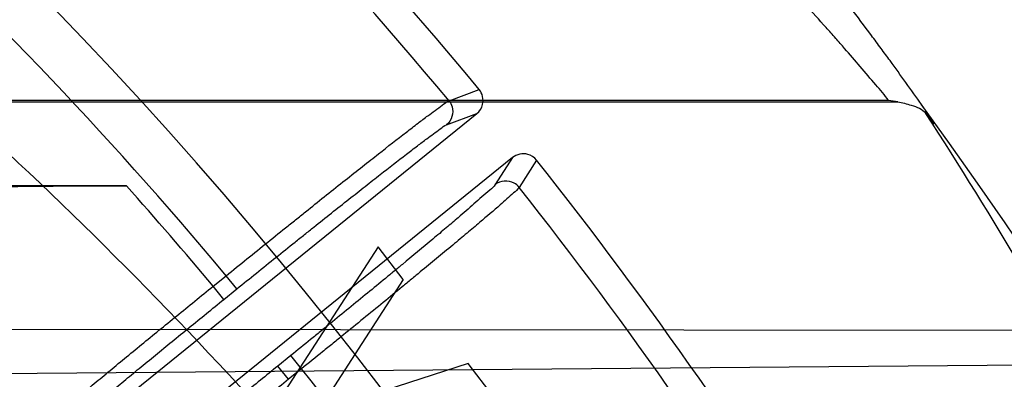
# Model space of a CAD drawing. Header units: millimetres. Extents: x 0 to 297, y 0 to 210.
# Tile 104 of 256: x 147.7667 to 147.8535, y 93.1004 to 93.1321. Entities that reach past the tile are written whole.
import ezdxf

# ---------------------------------------------------------------- set-up
doc = ezdxf.new("R2010")
doc.units = ezdxf.units.MM
doc.header["$LTSCALE"] = 16.335
doc.layers.get('0').update_dxf_attribs({"linetype": 'CONTINUOUS'})
for name, color, linetype in [('01_GLOBAL', 7, 'CONTINUOUS'), ('INTFCLR_1', 7, 'CONTINUOUS'), ('INTFCLR_144815', 7, 'CONTINUOUS')]:
    doc.layers.add(name, color=color, linetype=linetype)

msp = doc.modelspace()

# ---------------------------------------------------------------- linework, layer by layer
at = {"color": 7, "linetype": 'Continuous'}
msp.add_circle((148.2308034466, 92.1164639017), 1.9, dxfattribs=at)
at = {"color": 9, "linetype": 'Continuous'}
msp.add_arc((148.2308034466, 92.1164639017), 1.8756493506, 92.9674534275, 177.0325465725, dxfattribs=at)
at = {"layer": '01_GLOBAL', "color": 7, "linetype": 'Continuous'}
msp.add_circle((148.2308034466, 92.1164639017), 1.925, dxfattribs=at)
at = {"layer": 'INTFCLR_1', "color": 6, "linetype": 'Continuous'}
for radius in [0.3017258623, 0.2867456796]:
    msp.add_arc((147.5056636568, 92.8766036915), radius, 270, 90.00000002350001, dxfattribs=at)
at = {"layer": 'INTFCLR_144815', "color": 9, "linetype": 'Continuous'}
for p, q in [((147.8045380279, 93.1249497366), (147.8072017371, 93.1259497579)), ((147.8432801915, 93.1249774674), (147.7229200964, 93.1249774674)), ((147.8043297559, 93.12282686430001), (147.806988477, 93.1238286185)), ((147.8101350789, 93.1199428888), (147.8086024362, 93.1175505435)), ((147.8122542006, 93.1197104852), (147.8107222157, 93.1173129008)), ((147.7837445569, 93.1085873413), (147.7848976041, 93.10952106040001)), ((147.7858414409, 93.108355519), (147.7848976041, 93.10952106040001)), ((147.7846883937, 93.1074217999), (147.7837445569, 93.1085873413)), ((147.7846883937, 93.1074217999), (147.7858414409, 93.108355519)), ((147.7469495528, 93.104807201), (147.87979146, 93.1047043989)), ((147.7906033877, 93.1024750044), (147.7894503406, 93.1015412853)), ((147.7915472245, 93.10130946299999), (147.7906033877, 93.1024750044)), ((147.8881147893, 93.101882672), (147.7541159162, 93.1007678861)), ((147.7903941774, 93.10037574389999), (147.7894503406, 93.1015412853)), ((147.7915472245, 93.10130946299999), (147.7903941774, 93.10037574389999))]:
    msp.add_line(p, q, dxfattribs=at)
at = {"layer": 'INTFCLR_144815', "color": 6, "linetype": 'Continuous'}
for p, q in [((147.722975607, 93.1248555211), (147.8440893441, 93.1248555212)), ((147.8440894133, 93.12485544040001), (147.8432802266, 93.1249774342)), ((147.76518203, 93.08997442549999), (147.8069884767, 93.1238286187)), ((147.8101350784, 93.1199428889), (147.7683286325, 93.0860886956)), ((147.7760989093, 93.1174567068), (147.7507665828, 93.1174567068)), ((147.7982893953, 93.1120664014), (147.7876265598, 93.09557499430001)), ((147.8005006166, 93.1091947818), (147.7982893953, 93.1120664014)), ((147.8005006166, 93.1091947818), (147.7929245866, 93.0974819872)), ((147.8062215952, 93.1017671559), (147.7929245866, 93.0974819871)), ((147.8084328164, 93.09889553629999), (147.8062215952, 93.1017671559))]:
    msp.add_line(p, q, dxfattribs=at)
for radius in [0.3190566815, 0.3040475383]:
    msp.add_circle((147.5056636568, 92.8766036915), radius, dxfattribs=at)
for radius, start, end in [(0.4398395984, 313.9937911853, 154.5150993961), (0.391278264, 39.5878227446, 53.41217725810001), (0.2978344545, 25.6072723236, 64.3927276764), (0.391278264, 24.36608327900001, 38.4121773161), (0.3391361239, 316.9838592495, 43.0161407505)]:
    msp.add_arc((147.5056636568, 92.8766036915), radius, start, end, dxfattribs=at)
at = {"layer": 'INTFCLR_144815', "color": 9, "linetype": 'Continuous'}
for centre, radius, start, end in [((147.5048634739, 92.8489101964), 0.4606474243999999, 33.25492360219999, 48.17648278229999), ((147.5056654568, 92.8766045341), 0.3681088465, 16.8926739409, 54.09645665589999), ((147.5056636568, 92.8766036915), 0.3885893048, 39.7244769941, 47.61905441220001), ((147.5047363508, 92.86363814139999), 0.4458466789, 32.7308374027, 39.9894278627), ((147.5056636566, 92.8766036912), 0.3636235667, 39.83249369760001, 47.61905440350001), ((147.5032587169, 92.8397254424), 0.3841922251, 41.6203156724, 47.9152908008), ((147.5056636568, 92.8766036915), 0.4212676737, 323.9261481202, 36.0738518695), ((147.5056636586, 92.8766036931), 0.3621400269, 39.8359042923, 41.68865896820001), ((147.5056636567, 92.87660369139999), 0.3885893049, 24.5006713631, 38.2755229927), ((147.5056636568, 92.87660369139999), 0.3298406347, 314.0862202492, 45.9137797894), ((147.5034586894, 92.82990196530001), 0.3740355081, 43.1339494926, 48.0227414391), ((147.5056636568, 92.8766036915), 0.3198467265, 314.0319604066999, 45.9680396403), ((147.5056636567, 92.87660369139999), 0.3636235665, 24.6002115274, 38.16750630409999)]:
    msp.add_arc(centre, radius, start, end, dxfattribs=at)
at = {"layer": 'INTFCLR_144815', "color": 6, "linetype": 'Continuous'}
msp.add_ellipse((147.5056636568, 92.9023492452), major_axis=(0, 0.407109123), ratio=0.9979983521, start_param=-1.0764691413, end_param=-0.9955506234, dxfattribs=at)
at = {"layer": 'INTFCLR_144815', "color": 9, "linetype": 'Continuous'}
for points, knots in [([(147.8462062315, 93.12459097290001), (147.8457459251, 93.12525025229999), (147.8448196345, 93.1265539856), (147.8436190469, 93.1282109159), (147.8426015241, 93.1295968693), (147.8414427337, 93.1311610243), (147.839878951, 93.13324244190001), (147.838234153, 93.1353914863), (147.8368391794, 93.1371885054), (147.8353705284, 93.1390622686), (147.8326813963, 93.1424431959), (147.8299075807, 93.14582849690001), (147.8274534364, 93.1487507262), (147.8257710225, 93.15073399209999), (147.8244963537, 93.1522141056), (147.8236405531, 93.1531979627)], [0, 0, 0, 0, 0.06617718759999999, 0.1316215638, 0.1684040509, 0.2076850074, 0.2918340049, 0.3826680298, 0.4304125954, 0.4790646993, 0.5786083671, 0.7859528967, 0.839238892, 0.8926788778, 1, 1, 1, 1]), ([(147.8432802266, 93.1249774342), (147.8429469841, 93.1254666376), (147.8416155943, 93.12697258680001), (147.8400790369, 93.1288104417), (147.8386030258, 93.1304821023), (147.8374573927, 93.1317703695), (147.8359121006, 93.1334858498), (147.8342872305, 93.1352545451), (147.832909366, 93.13673380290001), (147.8314576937, 93.13827757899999), (147.8287967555, 93.14106534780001), (147.8260573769, 93.1438522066), (147.8236350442, 93.1462548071), (147.8219720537, 93.1478888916), (147.82071433, 93.14910844), (147.8198682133, 93.1499165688)], [0, 0, 0, 0, 0.05188380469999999, 0.1756283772, 0.2102729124, 0.2473191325, 0.3267472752, 0.4126447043, 0.4578394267, 0.5039431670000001, 0.5983901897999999, 0.7956388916, 0.8464446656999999, 0.8974424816, 1, 1, 1, 1]), ([(147.7848976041, 93.10952106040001), (147.7861172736, 93.1105104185), (147.7879344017, 93.1119798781), (147.790049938, 93.11368220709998), (147.7912336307, 93.11463222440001), (147.7929130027, 93.1159775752), (147.7948044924, 93.1174859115), (147.796649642, 93.11894761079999), (147.797628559, 93.1197200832), (147.7989140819, 93.1207313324), (147.8003004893, 93.1218168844), (147.801752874, 93.1229321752), (147.802801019, 93.1237392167), (147.8037159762, 93.12437873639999), (147.8043186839, 93.1248627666), (147.8045380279, 93.1249497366)], [0, 0, 0, 0, 0.1886030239, 0.2806470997, 0.3260987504, 0.3708767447, 0.5390620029, 0.6166316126, 0.6535697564, 0.6888152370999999, 0.8130592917, 0.8649830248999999, 0.9088242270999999, 0.9716634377, 1, 1, 1, 1]), ([(147.8045380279, 93.1249497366), (147.8046634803, 93.1247984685), (147.8050472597, 93.1241283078), (147.8047637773, 93.1231789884), (147.8043297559, 93.12282686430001)], [0, 0, 0, 0, 0.2601482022, 1, 1, 1, 1]), ([(147.8465683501, 93.12383328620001), (147.8468077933, 93.1235211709), (147.8479578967, 93.1220403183), (147.8465558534, 93.1240865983), (147.8461569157, 93.1246577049)], [0, 0, 0, 0, 0.3608917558, 1, 1, 1, 1]), ([(147.7858414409, 93.108355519), (147.7869887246, 93.1092845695), (147.7886981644, 93.110664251), (147.7906885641, 93.11226227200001), (147.7918023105, 93.1131539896), (147.7933825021, 93.1144167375), (147.7951623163, 93.11583240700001), (147.7968989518, 93.1172037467), (147.7978203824, 93.1179283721), (147.7990304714, 93.11887692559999), (147.8003358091, 93.1198948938), (147.8017035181, 93.1209401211), (147.8026907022, 93.12169688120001), (147.8035532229, 93.1222937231), (147.8041220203, 93.12274856), (147.8043297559, 93.12282686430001)], [0, 0, 0, 0, 0.188591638, 0.2806298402, 0.3260795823, 0.3708551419, 0.5390330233, 0.616599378, 0.6535363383, 0.6887817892, 0.8130239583, 0.8649486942, 0.9087902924, 0.9716394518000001, 1, 1, 1, 1]), ([(147.8086024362, 93.1175505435), (147.8084841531, 93.11736597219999), (147.8073462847, 93.1164180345), (147.8059507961, 93.115134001), (147.8044547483, 93.11387856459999), (147.8037078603, 93.11324883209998), (147.8024206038, 93.11216935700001), (147.8010785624, 93.11105250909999), (147.7996832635, 93.10989791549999), (147.7986633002, 93.10905580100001), (147.7967908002, 93.1075147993), (147.7948823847, 93.1059534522), (147.7932066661, 93.1045882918), (147.7920525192, 93.1036496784), (147.7911839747, 93.1029451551), (147.7906033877, 93.1024750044)], [0, 0, 0, 0, 0.0280051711, 0.1859386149, 0.2448718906, 0.2771027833, 0.3107757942, 0.4594723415, 0.5001568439, 0.5421363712, 0.6284435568, 0.8099563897, 0.8571310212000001, 0.9045617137, 1, 1, 1, 1]), ([(147.8107222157, 93.1173129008), (147.8106003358, 93.1174670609), (147.8100246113, 93.1179817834), (147.8090371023, 93.1179018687), (147.8086024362, 93.1175505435)], [0, 0, 0, 0, 0.2601481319, 1, 1, 1, 1]), ([(147.8107222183, 93.1173128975), (147.8105931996, 93.11711888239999), (147.8099974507, 93.11663086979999), (147.8088701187, 93.1155844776), (147.8074817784, 93.1144221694), (147.8062989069, 93.1134209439), (147.8055020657, 93.1127532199), (147.8041310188, 93.1116071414), (147.8027012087, 93.1104215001), (147.8012151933, 93.109195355), (147.8001289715, 93.10830095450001), (147.7981349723, 93.10666409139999), (147.7961028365, 93.1050054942), (147.794318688, 93.1035550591), (147.7930899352, 93.1025577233), (147.7921652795, 93.1018090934), (147.7915472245, 93.10130946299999)], [0, 0, 0, 0, 0.0279811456, 0.09086049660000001, 0.1859092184, 0.2448412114, 0.2770726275, 0.3107474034, 0.4594473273, 0.5001328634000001, 0.5421138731, 0.6284246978, 0.8099462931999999, 0.8571238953, 0.9045571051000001, 1, 1, 1, 1]), ([(147.7666975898, 93.092352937), (147.7668873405, 93.0926507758), (147.7675898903, 93.09317830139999), (147.7684426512, 93.0939827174), (147.7693603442, 93.09476200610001), (147.7702091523, 93.0954884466), (147.7711652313, 93.09629583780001), (147.772218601, 93.0971807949), (147.773362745, 93.0981362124), (147.7745892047, 93.0991555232), (147.7758893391, 93.1002313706), (147.7772539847, 93.1013562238), (147.7786734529, 93.1025220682), (147.7801373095, 93.10372033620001), (147.7816342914, 93.10494182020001), (147.7831547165, 93.1061786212), (147.7841754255, 93.10700640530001), (147.7846883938, 93.1074217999)], [0, 0, 0, 0, 0.045134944, 0.1093076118, 0.1510058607, 0.1987368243, 0.2521688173, 0.3109188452, 0.3745773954, 0.4426763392, 0.5147392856, 0.5902576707, 0.6687025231, 0.7495047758, 0.8320376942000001, 0.9156383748, 1, 1, 1, 1]), ([(147.7894503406, 93.1015412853), (147.7889368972, 93.1011255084), (147.7879141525, 93.1002985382), (147.7863873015, 93.0990677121), (147.7848806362, 93.097856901), (147.7834037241, 93.0966737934), (147.7819677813, 93.0955273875), (147.7805835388, 93.0944262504), (147.7792609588, 93.09337827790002), (147.778009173, 93.0923907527), (147.7768370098, 93.09147047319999), (147.7757526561, 93.0906243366), (147.7747644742, 93.0898573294), (147.7738777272, 93.0891782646), (147.773103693, 93.08858111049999), (147.7721475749, 93.08789829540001), (147.7715111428, 93.08727885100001), (147.77097027, 93.0870766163)], [0, 0, 0, 0, 0.0844412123, 0.1681023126, 0.250657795, 0.331485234, 0.4099644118, 0.4855007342, 0.5575547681, 0.6256363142, 0.6892839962, 0.7480231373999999, 0.8014343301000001, 0.8491440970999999, 0.890833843, 0.9261967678, 1, 1, 1, 1])]:
    msp.add_open_spline(points, degree=3, knots=knots, dxfattribs=at)
at = {"layer": 'INTFCLR_144815', "color": 6, "linetype": 'Continuous'}
for points, knots in [([(147.8069884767, 93.1238286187), (147.8072306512, 93.1240247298), (147.8076909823, 93.12470842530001), (147.8074923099, 93.12559837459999), (147.8072017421, 93.1259497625)], [0, 0, 0, 0, 0.4059763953, 1, 1, 1, 1]), ([(147.8440893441, 93.1248555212), (147.8444956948, 93.12479061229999), (147.8453407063, 93.1245536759), (147.8462841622, 93.12423303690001), (147.8465683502, 93.12383328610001)], [0, 0, 0, 0, 0.45622347, 1, 1, 1, 1]), ([(147.8122542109, 93.1197104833), (147.8120609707, 93.1199541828), (147.811381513, 93.12042099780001), (147.8104899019, 93.12023021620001), (147.8101350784, 93.1199428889)], [0, 0, 0, 0, 0.4051872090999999, 1, 1, 1, 1]), ([(147.7428827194, 93.11621508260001), (147.7429855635, 93.11646514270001), (147.7437592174, 93.1164303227), (147.744511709, 93.11660469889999), (147.745443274, 93.1166785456), (147.7464375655, 93.116766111), (147.7476361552, 93.11684587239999), (147.7487589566, 93.1169111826), (147.749764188, 93.11696262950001), (147.7506008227, 93.1170021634), (147.7514944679, 93.11704104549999), (147.752445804, 93.1170791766), (147.7534554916, 93.1171164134), (147.7545236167, 93.1171526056), (147.7556499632, 93.117187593), (147.7568337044, 93.1172212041), (147.758073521, 93.1172532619), (147.7593674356, 93.11728358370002), (147.7607129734, 93.1173119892), (147.7621071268, 93.1173383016), (147.7635463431, 93.11736235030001), (147.7650264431, 93.11738397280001), (147.7665427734, 93.1174030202), (147.7680902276, 93.1174193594), (147.7696634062, 93.11743287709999), (147.771256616, 93.11744348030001), (147.7728640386, 93.11745109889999), (147.7744797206, 93.11745568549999), (147.7755589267, 93.1174567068), (147.7760989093, 93.1174567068)], [0, 0, 0, 0, 0.0243695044, 0.0518994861, 0.0765438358, 0.1066184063, 0.142501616, 0.1845796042, 0.2080540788, 0.2332102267, 0.2600716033, 0.2886732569, 0.3190226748, 0.3511359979, 0.3849980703, 0.4205886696, 0.4578689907, 0.4967794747, 0.5372405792, 0.5791686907, 0.6224562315, 0.6669745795, 0.7125836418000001, 0.7591331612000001, 0.806453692, 0.8543787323, 0.9027316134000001, 0.9513315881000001, 1, 1, 1, 1]), ([(147.7646033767, 93.09255906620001), (147.7648165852, 93.0928805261), (147.7653435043, 93.0932656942), (147.7660268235, 93.0938992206), (147.7667124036, 93.09448747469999), (147.7675120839, 93.09517676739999), (147.7684320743, 93.0959584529), (147.7694630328, 93.0968292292), (147.7705947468, 93.09777881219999), (147.7718163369, 93.0987984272), (147.773120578, 93.099882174), (147.7745027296, 93.1010262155), (147.7759501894, 93.1022200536), (147.7774489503, 93.1034519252), (147.7789824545, 93.10470827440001), (147.7805444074, 93.1059843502), (147.7821339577, 93.10727945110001), (147.7832040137, 93.1081488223), (147.7837445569, 93.1085873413)], [0, 0, 0, 0, 0.0463435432, 0.07624407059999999, 0.1124437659, 0.1547166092, 0.2031380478, 0.2574651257, 0.3168532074, 0.3806250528, 0.4486352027, 0.5205836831, 0.5961850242, 0.6740545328, 0.7536656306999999, 0.8343592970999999, 0.9163749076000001, 1, 1, 1, 1]), ([(147.7903941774, 93.10037574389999), (147.7898435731, 93.0999306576), (147.7887414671, 93.0990411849), (147.787092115, 93.0977138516), (147.78545766, 93.0964022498), (147.7838611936, 93.0951249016), (147.7823195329, 93.0938956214), (147.7808430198, 93.0927224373), (147.779435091, 93.0916078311), (147.7781031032, 93.09055764), (147.7768610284, 93.0895828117), (147.7757174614, 93.0886906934), (147.7746792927, 93.08788486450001), (147.773748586, 93.08717152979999), (147.7729388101, 93.08654647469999), (147.771948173, 93.08583568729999), (147.7712895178, 93.0852040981), (147.7707364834, 93.08498531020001)], [0, 0, 0, 0, 0.0850623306, 0.1701556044, 0.2543589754, 0.3368422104, 0.4158003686, 0.4912546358, 0.5634167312, 0.6315454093, 0.6950434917, 0.7531148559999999, 0.8058061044, 0.8529207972, 0.8940525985, 0.9285454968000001, 1, 1, 1, 1])]:
    msp.add_open_spline(points, degree=3, knots=knots, dxfattribs=at)

doc.saveas('drawing.dxf')
